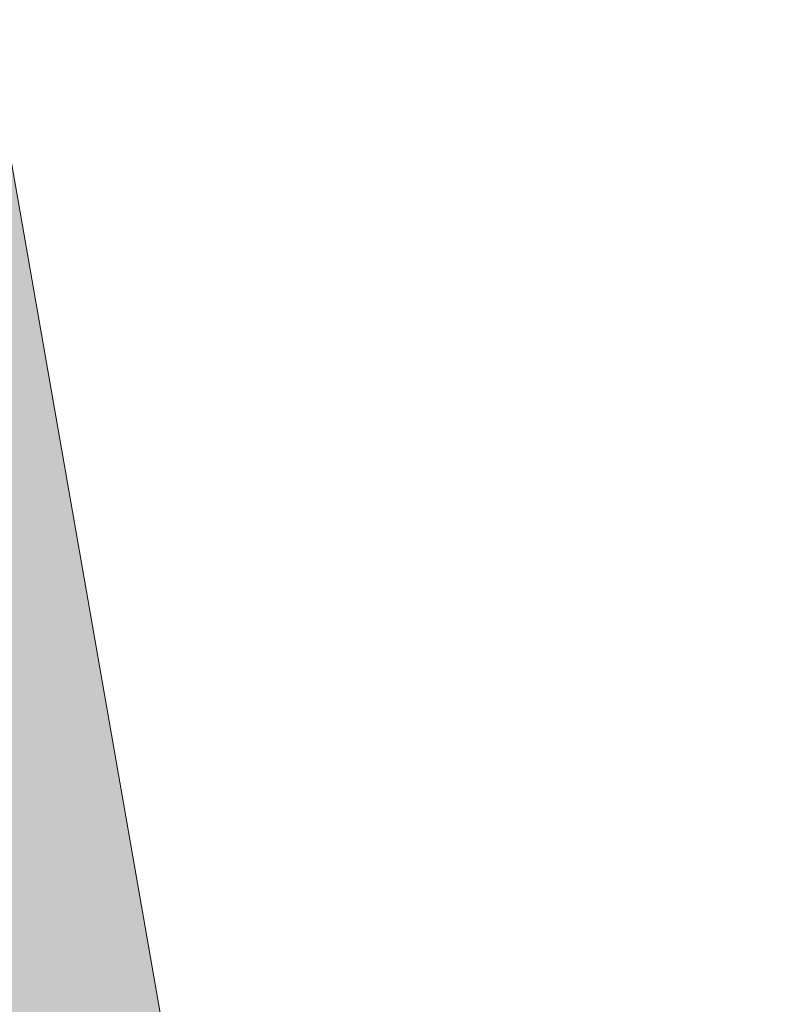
# Model space of a CAD drawing. Header units: metres. Extents: x -5203299 to 2078834, y 245743 to 5816291.
# Tile 168 of 256: x 366428.27 to 366429.75, y 5814093.24 to 5814095.17. Entities that reach past the tile are written whole.
import ezdxf

# ---------------------------------------------------------------- set-up
doc = ezdxf.new("R2010")
doc.units = ezdxf.units.M
doc.header["$LTSCALE"] = 0.5
doc.layers.add('01_CS-530-Belag-Drainasphalt', color=7, linetype='Continuous', lineweight=5)
doc.layers.add('01_CS-570-Pflanzung_Strauch', color=7, linetype='Continuous', lineweight=9, true_color=0xa3b35b)
doc.layers.add('30 -34 Innenwände- 4 Türen_Fenster', color=7, linetype='Continuous', lineweight=15, true_color=0x9955ff)

# ---------------------------------------------------------------- blocks, each defined once
blk = doc.blocks.new('_25-01-10_187 KRA_CS_LP4_Außenanlagenplan (3D)')
at = {"layer": '01_CS-530-Belag-Drainasphalt', "linetype": 'Continuous', "lineweight": 0}
h = blk.add_hatch(color=7, dxfattribs=at)
h.paths.add_polyline_path([(366380.5245484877, 5814205.779058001), (366380.5245458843, 5814194.07157948), (366375.824735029, 5814194.071580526), (366375.8247362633, 5814199.623918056), (366373.8245471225, 5814199.623918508), (366373.8245398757, 5814167.070873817), (366399.2252964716, 5814167.070868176), (366399.2252961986, 5814165.870868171), (366370.5747916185, 5814165.870874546), (366370.5747941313, 5814177.171675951), (366370.3748127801, 5814177.171676), (366370.374812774, 5814177.186418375), (366370.3746512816, 5814177.171675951), (366367.9747483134, 5814177.171681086), (366367.9747202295, 5814165.870875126), (366367.9746988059, 5814157.347647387), (366371.8246963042, 5814157.347646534), (366372.7024521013, 5814158.561371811), (366367.9747903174, 5814160.00662699), (366367.9747903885, 5814160.320331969), (366372.8882454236, 5814158.81827947), (366375.5044042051, 5814162.435798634), (366375.7284452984, 5814162.709942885), (366375.9832231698, 5814162.955783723), (366376.2651893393, 5814163.169897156), (366376.570416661, 5814163.349301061), (366376.8946540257, 5814163.491496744), (366377.2333855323, 5814163.594503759), (366377.5818934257, 5814163.656887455), (366377.9353237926, 5814163.677778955), (366394.9040393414, 5814163.677775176), (366394.9882708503, 5814163.676592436), (366395.0724359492, 5814163.673045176), (366395.1564682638, 5814163.667136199), (366395.2403015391, 5814163.658870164), (366395.3238696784, 5814163.648253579), (366395.4071067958, 5814163.635294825), (366395.4899472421, 5814163.620004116), (366395.5723257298, 5814163.602393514), (366410.6087460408, 5814160.166510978), (366410.8065105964, 5814160.110486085), (366410.9974805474, 5814160.034459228), (366411.1796387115, 5814159.939233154), (366411.3510610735, 5814159.825813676), (366411.5099369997, 5814159.695398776), (366411.6545883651, 5814159.549365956), (366411.7834873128, 5814159.389257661), (366411.8952723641, 5814159.216765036), (366412.8012081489, 5814157.647637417), (366419.1957478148, 5814157.647635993), (366419.1934128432, 5814157.347635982), (366419.1933970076, 5814086.213699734), (366419.2007788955, 5814086.042022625), (366419.2228700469, 5814085.87161281), (366419.2595073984, 5814085.703728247), (366419.3104204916, 5814085.53960823), (366419.3752334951, 5814085.380464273), (366419.4534679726, 5814085.227471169), (366419.544546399, 5814085.08175829), (366419.6477961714, 5814084.944401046), (366419.7283441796, 5814084.859834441), (366419.8126085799, 5814084.778970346), (366419.9004193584, 5814084.701971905), (366419.9915993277, 5814084.628994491), (366420.0859645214, 5814084.560185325), (366420.1833245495, 5814084.495683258), (366420.283482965, 5814084.43561844), (366420.3862376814, 5814084.380112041), (366424.4003221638, 5814082.326862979), (366424.5764741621, 5814082.225140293), (366424.7413825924, 5814082.106051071), (366424.893341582, 5814081.970827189), (366425.0307792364, 5814081.820867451), (366425.1522738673, 5814081.65772308), (366425.256568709, 5814081.483081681), (366425.3425848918, 5814081.298749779), (366425.409432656, 5814081.106634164), (366426.8580275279, 5814076.143406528), (366427.4339967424, 5814076.31151206), (366428.2745244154, 5814073.431666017), (366428.3363271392, 5814073.252095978), (366428.4148828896, 5814073.079197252), (366428.5094834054, 5814072.914528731), (366428.6192757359, 5814072.759575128), (366428.743269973, 5814072.615733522), (366428.8803481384, 5814072.484300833), (366429.029274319, 5814072.366462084), (366429.1887057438, 5814072.263279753), (366433.5105508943, 5814069.748989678), (366433.2088360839, 5814069.230368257), (366439.0906874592, 5814065.808524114), (366439.2140185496, 5814065.72779724), (366439.3281783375, 5814065.634550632), (366439.4319012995, 5814065.529817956), (366439.5240376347, 5814065.41476022), (366439.6035659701, 5814065.29065289), (366439.6696047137, 5814065.158871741), (366439.7214217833, 5814065.020877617), (366439.7584427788, 5814064.878200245), (366440.2684288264, 5814062.377861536), (366440.3028959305, 5814062.2516823), (366440.3535373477, 5814062.131081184), (366440.4194866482, 5814062.018121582), (366440.4996154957, 5814061.914736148), (366440.5925529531, 5814061.82269371), (366440.6967089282, 5814061.743569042), (366440.810301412, 5814061.678715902), (366440.9313869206, 5814061.629243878), (366455.6199126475, 5814056.722050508), (366457.3425736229, 5814056.192103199), (366459.0849528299, 5814055.731104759), (366460.8442922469, 5814055.339786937), (366462.6178064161, 5814055.018769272), (366464.4026874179, 5814054.768560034), (366466.19610934, 5814054.589555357), (366467.9952327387, 5814054.482038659), (366469.797209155, 5814054.446180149), (366589.2494747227, 5814054.446115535), (366589.2494755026, 5814057.91611552), (366469.797210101, 5814057.916202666), (366467.1023797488, 5814058.003107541), (366464.4187476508, 5814058.263457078), (366461.7574654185, 5814058.696169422), (366459.1295917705, 5814059.299446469), (366456.5460466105, 5814060.070781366), (366454.0175656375, 5814061.006968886), (366451.5546557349, 5814062.104118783), (366449.1675503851, 5814063.357670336), (366445.0394189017, 5814066.03048183), (366441.2534884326, 5814069.169290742), (366437.8620825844, 5814072.730717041), (366434.9120724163, 5814076.665539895), (366432.4442286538, 5814080.919377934), (366430.4926582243, 5814085.433440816), (366429.0843328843, 5814090.145341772), (366428.238716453, 5814094.989959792), (366427.5056744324, 5814094.989959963), (366427.3306038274, 5814095.005404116), (366427.1609408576, 5814095.051259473), (366427.0019260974, 5814095.126109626), (366426.8584712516, 5814095.227642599), (366426.7350073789, 5814095.352722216), (366426.6353480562, 5814095.497484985), (366426.562571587, 5814095.65745943), (366426.5189259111, 5814095.827704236), (366423.9095304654, 5814111.696591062), (366423.888608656, 5814111.871801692), (366423.8832113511, 5814112.048174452), (366423.8933808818, 5814112.224336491), (366423.9190380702, 5814112.398916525), (366423.9599832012, 5814112.570555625), (366424.0158975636, 5814112.737917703), (366424.0863458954, 5814112.899700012), (366424.170779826, 5814113.0546432), (366425.703652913, 5814115.594126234), (366425.7800666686, 5814115.732854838), (366425.8452634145, 5814115.877194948), (366425.8988342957, 5814116.026241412), (366425.9404433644, 5814116.179059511), (366425.9698296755, 5814116.3346909), (366425.9868089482, 5814116.492159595), (366425.9912746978, 5814116.650478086), (366425.9831989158, 5814116.808653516), (366423.7382852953, 5814141.51438392), (366423.7321150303, 5814141.785583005), (366423.7627008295, 5814142.05512247), (366423.8294800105, 5814142.318043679), (366423.9312240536, 5814142.569509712), (366424.0660611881, 5814142.804894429), (366424.2315108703, 5814143.019867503), (366424.4245293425, 5814143.210474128), (366424.6415656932, 5814143.373207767), (366442.666624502, 5814155.067145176), (366445.6216662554, 5814157.003694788), (366445.7900252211, 5814157.099972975), (366445.9687962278, 5814157.175173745), (366446.1553525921, 5814157.228192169), (366446.3469532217, 5814157.258249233), (366446.5407829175, 5814157.264903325), (366446.7339937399, 5814157.248056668), (366446.9237468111, 5814157.207956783), (366447.1072541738, 5814157.145193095), (366476.3015162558, 5814144.394029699), (366476.4051923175, 5814144.352986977), (366476.511475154, 5814144.319264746), (366476.6198485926, 5814144.293026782), (366476.7297862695, 5814144.274400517), (366476.8407542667, 5814144.263476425), (366476.9522136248, 5814144.260307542), (366477.0636230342, 5814144.26490927), (366477.1744413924, 5814144.277259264), (366488.0002797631, 5814145.867364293), (366488.3862809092, 5814145.950318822), (366488.7580457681, 5814146.083244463), (366489.1091354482, 5814146.263838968), (366489.4334691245, 5814146.48897448), (366489.7254294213, 5814146.754751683), (366489.9799596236, 5814147.056567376), (366490.1926513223, 5814147.389194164), (366490.3598207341, 5814147.746870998), (366490.8086477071, 5814148.899400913), (366490.8234614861, 5814148.931748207), (366490.8378906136, 5814148.964268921), (366490.8519330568, 5814148.99695845), (366490.8655868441, 5814149.029812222), (366490.8788500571, 5814149.062825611), (366490.89172082, 5814149.095993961), (366490.9041973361, 5814149.129312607), (366490.9162778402, 5814149.162776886), (366490.9673707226, 5814149.306981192), (366492.1624896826, 5814152.37589293), (366492.2351482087, 5814152.587938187), (366492.3332820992, 5814152.789462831), (366492.4554077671, 5814152.977419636), (366492.5996786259, 5814153.148966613), (366492.7639132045, 5814153.301509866), (366492.9456282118, 5814153.432742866), (366493.1420760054, 5814153.5406813), (366493.3502862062, 5814153.623693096), (366501.4194279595, 5814156.278543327), (366501.6210826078, 5814156.322470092), (366501.8274599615, 5814156.324065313), (366502.0297695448, 5814156.283261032), (366502.2193941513, 5814156.201795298), (366502.3882568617, 5814156.083138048), (366502.5291651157, 5814155.932343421), (366502.6361170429, 5814155.755834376), (366502.7045575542, 5814155.561129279), (366506.1071574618, 5814143.784365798), (366506.1514808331, 5814143.59785879), (366506.1777443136, 5814143.407965), (366506.1857066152, 5814143.216429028), (366506.1752945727, 5814143.025010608), (366506.1466038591, 5814142.835468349), (366506.0998980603, 5814142.649543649), (366506.0356062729, 5814142.468944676), (366505.9543191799, 5814142.295330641), (366505.5745484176, 5814141.576134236), (366509.6573640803, 5814141.576133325), (366507.504982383, 5814149.025757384), (366507.4795223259, 5814149.137562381), (366507.4670289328, 5814149.251546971), (366507.46766647, 5814149.366212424), (366507.4814265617, 5814149.48005104), (366507.5081282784, 5814149.591566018), (366507.5474205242, 5814149.699291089), (366507.5987866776, 5814149.80180983), (366507.661551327, 5814149.89777425), (366507.6615656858, 5814149.89779368), (366507.6615800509, 5814149.897813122), (366507.6615944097, 5814149.897832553), (366507.6616087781, 5814149.897851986), (366507.6616231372, 5814149.897871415), (366507.661637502, 5814149.897890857), (366507.6616518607, 5814149.897910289), (366507.6616662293, 5814149.897929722), (366510.0964387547, 5814153.191568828), (366510.3175798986, 5814153.443465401), (366510.5776839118, 5814153.654891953), (366510.8694447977, 5814153.819909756), (366511.1846673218, 5814153.933883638), (366511.5144972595, 5814153.993612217), (366511.8496700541, 5814153.997417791), (366512.1807711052, 5814153.945193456), (366512.4985003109, 5814153.83840646), (366520.0537782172, 5814150.571419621), (366520.2143980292, 5814150.510019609), (366520.379698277, 5814150.462643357), (366520.5484571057, 5814150.42964121), (366520.7194270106, 5814150.411257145), (366520.8913441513, 5814150.407627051), (366521.0629377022, 5814150.418777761), (366521.2329391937, 5814150.444626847), (366521.4000919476, 5814150.484983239), (366525.3457663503, 5814151.619163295), (366525.5688086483, 5814151.669672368), (366525.7961588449, 5814151.694389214), (366526.0248443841, 5814151.692990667), (366526.2518752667, 5814151.665494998), (366526.4742831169, 5814151.61226172), (366526.6891600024, 5814151.533986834), (366526.8936964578, 5814151.431693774), (366527.0852182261, 5814151.306719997), (366528.5194250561, 5814150.249207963), (366528.609324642, 5814150.177802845), (366528.6938725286, 5814150.100135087), (366528.7726333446, 5814150.016604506), (366528.8452015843, 5814149.927641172), (366528.911203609, 5814149.83370313), (366528.970299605, 5814149.735274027), (366529.0221852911, 5814149.632860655), (366529.0665935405, 5814149.526990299), (366530.3082701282, 5814146.240986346), (366530.3938547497, 5814146.067451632), (366530.5112572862, 5814145.913647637), (366530.6560822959, 5814145.785332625), (366530.8229076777, 5814145.687310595), (366531.0054876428, 5814145.623251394), (366531.1969865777, 5814145.595553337), (366531.3902349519, 5814145.605253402), (366531.5779977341, 5814145.651988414), (366546.4384005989, 5814150.922791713), (366546.7379919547, 5814151.003516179), (366547.046463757, 5814151.036931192), (366547.3563917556, 5814151.022232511), (366547.6603166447, 5814150.959773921), (366547.9509236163, 5814150.851058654), (366548.2212183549, 5814150.698703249), (366548.4646954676, 5814150.506374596), (366548.6754951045, 5814150.278701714), (366551.9264445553, 5814146.169274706), (366552.4059608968, 5814145.661422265), (366552.9665069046, 5814145.244723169), (366553.590991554, 5814144.931883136), (366554.2603738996, 5814144.732440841), (366554.9542440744, 5814144.65247743), (366555.6514455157, 5814144.694431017), (366556.3307201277, 5814144.857022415), (366556.9713563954, 5814145.135294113), (366560.576204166, 5814147.355375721), (366560.7660465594, 5814147.458582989), (366560.96591532, 5814147.540706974), (366561.1734773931, 5814147.600789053), (366561.3863099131, 5814147.638127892), (366561.6019285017, 5814147.65228764), (366561.8178162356, 5814147.643102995), (366562.0314530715, 5814147.610681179), (366562.2403452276, 5814147.555400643), (366567.0141937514, 5814146.011700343), (366567.3011173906, 5814145.893625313), (366567.5663260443, 5814145.73259344), (366567.8034369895, 5814145.532480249), (366568.0067437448, 5814145.298101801), (366568.1713533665, 5814145.035098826), (366568.2933042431, 5814144.74980096), (366568.3696614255, 5814144.449074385), (366568.3985876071, 5814144.140156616), (366568.4784672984, 5814139.058790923), (366569.0228498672, 5814138.856640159), (366569.5643734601, 5814138.646951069), (366570.102933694, 5814138.429764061), (366570.6384267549, 5814138.205121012), (366571.170749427, 5814137.973065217), (366571.6997990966, 5814137.733641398), (366572.2254737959, 5814137.486895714), (366572.7476721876, 5814137.232875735), (366573.3588658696, 5814137.765397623), (366573.5055209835, 5814137.878919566), (366573.6643272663, 5814137.974708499), (366573.8331511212, 5814138.051477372), (366574.0097243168, 5814138.10819475), (366574.1916744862, 5814138.144098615), (366574.3765570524, 5814138.158706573), (366574.5618880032, 5814138.151822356), (366574.7451773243, 5814138.12353847), (366580.8802154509, 5814136.808886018), (366581.023982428, 5814136.788853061), (366581.1691350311, 5814136.789844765), (366581.3126148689, 5814136.811840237), (366581.4513987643, 5814136.854375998), (366581.5825625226, 5814136.916555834), (366581.7033424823, 5814136.997069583), (366581.8111937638, 5814137.094220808), (366581.903843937, 5814137.205962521), (366583.6210219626, 5814139.613214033), (366583.7133379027, 5814139.771552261), (366583.7752045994, 5814139.944079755), (366583.804543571, 5814140.125000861), (366583.8003692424, 5814140.308237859), (366583.7628218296, 5814140.487635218), (366583.6931626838, 5814140.657166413), (366583.593731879, 5814140.811136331), (366583.4678696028, 5814140.944372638), (366581.9177500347, 5814142.309647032), (366581.8441170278, 5814142.390418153), (366581.789793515, 5814142.485258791), (366581.7573752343, 5814142.589637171), (366581.7484112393, 5814142.698565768), (366581.7633298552, 5814142.806839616), (366581.8014182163, 5814142.909285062), (366581.8608563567, 5814143.001006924), (366581.9388041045, 5814143.077622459), (366582.5857268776, 5814143.587274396), (366582.6355590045, 5814143.621849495), (366582.689210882, 5814143.650136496), (366582.745893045, 5814143.67171916), (366582.8047714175, 5814143.686279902), (366582.8649796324, 5814143.693604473), (366582.9256317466, 5814143.693585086), (366582.9858352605, 5814143.686222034), (366583.0447043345, 5814143.671623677), (366587.7456335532, 5814142.198033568), (366587.7456979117, 5814142.198207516), (366588.7010728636, 5814141.898534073), (366587.7254918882, 5814139.261678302), (366590.2077272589, 5814138.391382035), (366591.6375105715, 5814138.391356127), (366591.6374935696, 5814137.391356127), (366590.0374935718, 5814137.391381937), (366590.0376046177, 5814128.791886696), (366595.7373887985, 5814128.790873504), (366595.7357211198, 5814137.391288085), (366593.9374935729, 5814137.391317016), (366593.9375105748, 5814138.391317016), (366595.9220056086, 5814138.391283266), (366598.7430643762, 5814138.39127063), (366598.7633119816, 5814138.491466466), (366598.7228200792, 5814153.203118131), (366597.2036008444, 5814153.203118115), (366597.2036025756, 5814161.006650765), (366597.9174512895, 5814161.006654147), (366598.7152357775, 5814161.006650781), (366598.7183008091, 5814165.621831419), (366598.7181835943, 5814165.87082379), (366597.1924523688, 5814165.870824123), (366597.1824947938, 5814190.385824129), (366598.7065425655, 5814190.385823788), (366598.7032840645, 5814197.51976377), (366598.6992614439, 5814205.777413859), (366568.2295025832, 5814205.777551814), (366568.2295010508, 5814198.900830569), (366583.8825157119, 5814198.900827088), (366583.8825154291, 5814197.60082709), (366593.1765154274, 5814197.60082502), (366593.1765140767, 5814191.535825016), (366594.2765140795, 5814191.535824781), (366594.2765138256, 5814190.385824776), (366593.1765138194, 5814190.385825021), (366593.1765082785, 5814165.466825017), (366581.3945082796, 5814165.466827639), (366581.3945080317, 5814164.370827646), (366578.6225080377, 5814164.370828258), (366578.6225082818, 5814165.46682826), (366573.1425082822, 5814165.466829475), (366573.1425080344, 5814164.370829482), (366570.3725080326, 5814164.370830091), (366570.3725082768, 5814165.466830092), (366567.0425082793, 5814165.466830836), (366567.0425094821, 5814170.903830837), (366564.8925094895, 5814170.903831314), (366564.8925091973, 5814169.603831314), (366559.6325091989, 5814169.603832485), (366559.6325094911, 5814170.903832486), (366548.3925094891, 5814170.903834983), (366548.3925091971, 5814169.605834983), (366545.6225092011, 5814169.605835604), (366545.6225094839, 5814170.905835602), (366543.4833521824, 5814170.905836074), (366543.483352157, 5814170.795589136), (366543.5833521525, 5814170.795589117), (366543.5833507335, 5814164.384896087), (366543.5790962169, 5814164.236219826), (366543.5663470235, 5814164.088030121), (366543.5451447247, 5814163.940811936), (366543.51555871, 5814163.795047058), (366543.4776858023, 5814163.651212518), (366543.4316499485, 5814163.509779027), (366543.3776018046, 5814163.371209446), (366543.3157182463, 5814163.235957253), (366543.3159602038, 5814163.235957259), (366541.2950345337, 5814159.263347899), (366541.2036087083, 5814159.084657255), (366541.0878863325, 5814158.920653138), (366540.9501823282, 5814158.774616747), (366540.7932516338, 5814158.64946973), (366540.6202338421, 5814158.547715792), (366540.4345903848, 5814158.471390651), (366540.2400352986, 5814158.422021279), (366540.0404608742, 5814158.400595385), (366533.8841306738, 5814158.400596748), (366533.7710508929, 5814158.394182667), (366533.6594217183, 5814158.375022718), (366533.550675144, 5814158.343362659), (366533.4462061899, 5814158.299608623), (366533.347355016, 5814158.244321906), (366533.2553896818, 5814158.178211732), (366533.1714899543, 5814158.102126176), (366533.0967321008, 5814158.01704127), (366531.4450395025, 5814155.907297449), (366531.3142070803, 5814155.769473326), (366531.1596643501, 5814155.658887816), (366530.9869922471, 5814155.57953446), (366530.8024264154, 5814155.534278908), (366530.6126320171, 5814155.524755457), (366530.4244630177, 5814155.551308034), (366530.2447146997, 5814155.612977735), (366530.0798781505, 5814155.707537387), (366518.671470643, 5814163.783154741), (366518.6552399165, 5814163.793091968), (366518.6392012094, 5814163.803336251), (366518.6233603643, 5814163.813883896), (366518.6077231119, 5814163.824731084), (366518.5922951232, 5814163.835873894), (366518.5770819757, 5814163.847308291), (366518.5620891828, 5814163.859030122), (366518.5473221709, 5814163.871035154), (366518.227628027, 5814164.097335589), (366518.2113972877, 5814164.107272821), (366518.1953585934, 5814164.117517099), (366518.1795177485, 5814164.128064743), (366518.1638804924, 5814164.13891194), (366518.1484524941, 5814164.150054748), (366518.133239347, 5814164.161489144), (366518.118246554, 5814164.173210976), (366518.1034795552, 5814164.185216), (366518.0276280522, 5814164.238908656), (366517.9257434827, 5814164.308865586), (366517.8332662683, 5814164.390855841), (366517.7516091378, 5814164.483627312), (366517.6820193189, 5814164.585762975), (366517.625559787, 5814164.695702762), (366517.5830929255, 5814164.8117674), (366517.5552673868, 5814164.932184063), (366517.542508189, 5814165.055113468), (366517.5425094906, 5814170.905841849), (366515.3925094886, 5814170.905842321), (366515.3925091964, 5814169.60584232), (366512.6225092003, 5814169.605842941), (366512.6225094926, 5814170.90384294), (366493.9794948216, 5814170.903847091), (366493.9794936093, 5814165.466847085), (366493.9816428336, 5814164.805743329), (366493.9772899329, 5814164.667200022), (366493.9633513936, 5814164.52929096), (366493.9398941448, 5814164.392678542), (366493.9070308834, 5814164.258018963), (366493.8649194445, 5814164.125959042), (366493.813762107, 5814163.997133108), (366493.7538046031, 5814163.872159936), (366493.6853349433, 5814163.751639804), (366491.2324349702, 5814159.76256586), (366491.1356452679, 5814159.622459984), (366491.0245134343, 5814159.493434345), (366490.9002982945, 5814159.376950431), (366490.7644068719, 5814159.274327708), (366490.6183784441, 5814159.186728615), (366490.4638671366, 5814159.11514541), (366490.3026231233, 5814159.060388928), (366490.1364728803, 5814159.023079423), (366477.5991398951, 5814156.901296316), (366477.5117592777, 5814156.884500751), (366477.4252121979, 5814156.863835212), (366477.339669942, 5814156.839340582), (366477.255301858, 5814156.811065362), (366477.1722749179, 5814156.779065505), (366477.0907534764, 5814156.743404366), (366477.0108988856, 5814156.704152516), (366476.9328692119, 5814156.661387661), (366472.1441940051, 5814153.896646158), (366471.8473125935, 5814153.756365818), (366471.5314791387, 5814153.666552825), (366471.2052066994, 5814153.62962803), (366470.8772897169, 5814153.646586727), (366470.5565669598, 5814153.716971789), (366470.2516832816, 5814153.838886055), (366469.9708566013, 5814154.009043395), (366469.7216564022, 5814154.222857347), (366460.1272774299, 5814163.540894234), (366459.9910039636, 5814163.687171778), (366459.8700145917, 5814163.846323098), (366459.7655184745, 5814164.016758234), (366459.6785597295, 5814164.196774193), (366459.6100072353, 5814164.384572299), (366459.5605459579, 5814164.578276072), (366459.5306701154, 5814164.77595006), (366459.5206782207, 5814164.975619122), (366459.5206783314, 5814165.466854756), (366416.5925082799, 5814165.466864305), (366416.5925098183, 5814172.385854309), (366415.6175098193, 5814172.385854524), (366415.6175098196, 5814172.390864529), (366415.4925098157, 5814172.390864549), (366415.4925102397, 5814174.265864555), (366416.5925102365, 5814174.265864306), (366416.5925154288, 5814197.600864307), (366419.9061273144, 5814197.600863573), (366419.9079382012, 5814198.900863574), (366424.39251572, 5814198.900862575), (366424.3925172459, 5814205.779652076), (366408.2253076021, 5814205.779905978), (366408.2253073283, 5814204.571904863), (366403.7253048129, 5814204.571905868), (366403.7253024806, 5814194.071574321), (366403.6253024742, 5814194.071573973), (366400.3253021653, 5814194.071575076), (366400.2253021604, 5814194.071575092), (366400.2253024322, 5814195.271564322), (366401.9253027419, 5814195.271563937), (366401.9253048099, 5814204.571613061), (366400.3253048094, 5814204.571613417), (366400.3253048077, 5814204.571906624), (366400.2253048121, 5814204.571906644), (366400.2253050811, 5814205.778626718), (366398.1253050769, 5814205.778627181), (366398.1253048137, 5814204.571907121), (366398.0253048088, 5814204.571907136), (366398.0253048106, 5814204.571613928), (366396.4253048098, 5814204.571614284), (366396.4253027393, 5814195.271575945), (366398.125302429, 5814195.271575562), (366398.1253021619, 5814194.071575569), (366398.0253021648, 5814194.071575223), (366395.3253021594, 5814194.071576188), (366395.2253021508, 5814194.071576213), (366395.2253048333, 5814204.651908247), (366395.225303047, 5814205.778602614), (366393.2253030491, 5814205.778607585), (366393.2253050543, 5814205.671654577), (366393.2253024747, 5814194.071576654), (366388.5245458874, 5814194.071577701), (366388.524548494, 5814205.778619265), (366386.5245464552, 5814205.778624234), (366386.5245458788, 5814194.071578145), (366382.5245458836, 5814194.071579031), (366382.5245484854, 5814205.779053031)])
h.paths.add_polyline_path([(366428.8487219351, 5814077.566576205), (366429.0005176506, 5814077.616474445), (366429.1603033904, 5814077.615938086), (366429.3117606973, 5814077.565021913), (366429.4394216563, 5814077.468925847), (366434.1106927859, 5814072.603737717), (366434.212670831, 5814072.478738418), (366434.2932226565, 5814072.338968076), (366434.3502519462, 5814072.188064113), (366434.3822745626, 5814072.029953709), (366434.3884571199, 5814071.868751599), (366434.3686387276, 5814071.708652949), (366434.3233351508, 5814071.553824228), (366434.2537256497, 5814071.4082946), (366434.0664000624, 5814071.086298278), (366434.0090443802, 5814071.006814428), (366433.9372842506, 5814070.940047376), (366433.8538773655, 5814070.888562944), (366433.7620290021, 5814070.854339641), (366433.6652688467, 5814070.838692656), (366433.567315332, 5814070.842223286), (366433.4719327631, 5814070.864795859), (366433.3827865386, 5814070.905542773), (366429.7068781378, 5814073.044050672), (366429.617762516, 5814073.10246237), (366429.5353678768, 5814073.17002453), (366429.4606296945, 5814073.245970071), (366429.3943965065, 5814073.329436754), (366429.3374202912, 5814073.419476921), (366429.2903479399, 5814073.515068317), (366429.2537138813, 5814073.615125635), (366429.2279340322, 5814073.718512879), (366428.5878525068, 5814077.027679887), (366428.5829653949, 5814077.187391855), (366428.6287112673, 5814077.340490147), (366428.7204187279, 5814077.471339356)])
h.paths.add_polyline_path([(366573.2677660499, 5814145.282171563), (366573.4766112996, 5814145.32530858), (366574.940802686, 5814145.467569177), (366575.1531378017, 5814145.476853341), (366575.3652591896, 5814145.463552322), (366575.574771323, 5814145.427816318), (366575.7793081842, 5814145.370048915), (366575.9765598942, 5814145.290902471), (366576.1642988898, 5814145.191270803), (366576.3404050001, 5814145.072279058), (366576.502889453, 5814144.935271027), (366578.6942773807, 5814142.878598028), (366578.7925817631, 5814142.764006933), (366578.8640282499, 5814142.631002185), (366578.9052930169, 5814142.485771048), (366578.914456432, 5814142.335069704), (366578.8910921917, 5814142.185908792), (366578.8362872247, 5814142.045227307), (366578.7525910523, 5814141.91956978), (366578.6438972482, 5814141.814781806), (366577.5295355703, 5814140.951612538), (366577.3288949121, 5814140.814844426), (366577.1131585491, 5814140.703399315), (366576.8855065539, 5814140.61891998), (366576.6492946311, 5814140.562651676), (366576.4080046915, 5814140.535423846), (366576.1651934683, 5814140.537637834), (366575.9244401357, 5814140.569260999), (366575.6892935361, 5814140.629827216), (366574.0965929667, 5814141.1449896), (366573.9065412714, 5814141.2201828), (366573.72762567, 5814141.318989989), (366573.5627658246, 5814141.439799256), (366573.4146518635, 5814141.580639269), (366573.2857006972, 5814141.739211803), (366573.1780165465, 5814141.912929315), (366573.0933565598, 5814142.098957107), (366573.0331022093, 5814142.294259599), (366572.6008803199, 5814144.096823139), (366572.5735509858, 5814144.308318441), (366572.5916878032, 5814144.520799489), (366572.6544662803, 5814144.724603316), (366572.7590314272, 5814144.910461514), (366572.9006279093, 5814145.069921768), (366573.0728163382, 5814145.19573229)])
h.paths.add_polyline_path([(366592.0947029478, 5814160.9329828), (366592.0949750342, 5814160.932982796), (366592.1391865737, 5814160.949716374), (366592.1842105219, 5814160.964299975), (366592.2300468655, 5814160.976733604), (366592.2766956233, 5814160.987017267), (366592.3241567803, 5814160.99515095), (366592.3724303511, 5814161.001134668), (366592.4215163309, 5814161.004968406), (366592.471414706, 5814161.006652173), (366592.8363499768, 5814161.00665209), (366592.8363482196, 5814153.075591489), (366590.4869245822, 5814146.72543566), (366588.0726739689, 5814147.556096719), (366587.9171033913, 5814147.624925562), (366587.7754503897, 5814147.71912767), (366587.6518143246, 5814147.835976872), (366587.5497731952, 5814147.972091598), (366587.4722800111, 5814148.12353274), (366587.4215774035, 5814148.285917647), (366587.3991326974, 5814148.454546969), (366587.4055954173, 5814148.624540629), (366587.7875922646, 5814151.710466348), (366588.1921095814, 5814154.978321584), (366588.2155287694, 5814155.130432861), (366588.2479070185, 5814155.280891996), (366588.2891308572, 5814155.42917178), (366588.3390558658, 5814155.574752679), (366588.3975070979, 5814155.717124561), (366588.4642797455, 5814155.855788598), (366588.5391398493, 5814155.990258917), (366588.6218251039, 5814156.120064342), (366590.0417714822, 5814158.210008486), (366591.644264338, 5814160.568633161), (366591.6877484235, 5814160.627834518), (366591.7354609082, 5814160.683684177), (366591.7871443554, 5814160.735880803), (366591.8425199, 5814160.784142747), (366591.9012887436, 5814160.828209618), (366591.9631337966, 5814160.867843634), (366592.0277213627, 5814160.902830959)])
h.paths.add_polyline_path([(366572.1436073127, 5814155.182753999), (366572.2927535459, 5814155.235370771), (366578.6241058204, 5814156.690746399), (366578.7931946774, 5814156.722029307), (366578.9643457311, 5814156.738671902), (366579.13629377, 5814156.74055116), (366579.3077676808, 5814156.727653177), (366579.4774998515, 5814156.700073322), (366579.6442355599, 5814156.658015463), (366579.8067422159, 5814156.601790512), (366579.9638186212, 5814156.531814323), (366583.6633348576, 5814154.689197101), (366583.8229919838, 5814154.58993434), (366583.9612490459, 5814154.462543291), (366584.0732195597, 5814154.311526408), (366584.1549460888, 5814154.142221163), (366584.2035401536, 5814153.96061138), (366584.2172842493, 5814153.773115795), (366584.1956926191, 5814153.586361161), (366584.1395283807, 5814153.406948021), (366583.7891314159, 5814152.572414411), (366583.715915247, 5814152.430845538), (366583.6211374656, 5814152.30270686), (366583.5072055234, 5814152.191253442), (366583.3770135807, 5814152.099316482), (366583.2338687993, 5814152.029231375), (366583.0814074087, 5814151.982778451), (366582.9235022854, 5814151.96113774), (366582.7641645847, 5814151.964858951), (366572.7027668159, 5814153.006136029), (366572.6410911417, 5814153.016450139), (366572.581185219, 5814153.034381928), (366572.5239860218, 5814153.059650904), (366572.4703882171, 5814153.091861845), (366572.4212301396, 5814153.130510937), (366572.3772806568, 5814153.174993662), (366572.3392272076, 5814153.224614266), (366572.307664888, 5814153.278596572), (366571.8243690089, 5814154.238326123), (366571.7696488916, 5814154.38671352), (366571.7496368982, 5814154.543597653), (366571.7653545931, 5814154.700970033), (366571.8159996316, 5814154.85079724), (366571.8989867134, 5814154.98543101), (366572.0100796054, 5814155.097998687)])
h.paths.add_polyline_path([(366553.9978214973, 5814151.456905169), (366554.5656855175, 5814151.60986072), (366555.1524783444, 5814151.649092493), (366555.7356498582, 5814151.573092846), (366556.2927890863, 5814151.384782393), (366556.8024854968, 5814151.091397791), (366557.2451517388, 5814150.704213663), (366557.6037764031, 5814150.238109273), (366557.8645777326, 5814149.710996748), (366558.0175332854, 5814149.143132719), (366558.0567650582, 5814148.556339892), (366557.9807654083, 5814147.973168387), (366557.7924549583, 5814147.41602915), (366557.4990703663, 5814146.906332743), (366557.1118862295, 5814146.463666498), (366556.6457818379, 5814146.105041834), (366556.1186693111, 5814145.844240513), (366555.5508052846, 5814145.691284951), (366554.9640124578, 5814145.652053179), (366554.3808409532, 5814145.728052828), (366553.8237017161, 5814145.916363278), (366553.3140053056, 5814146.209747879), (366552.8713390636, 5814146.596932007), (366552.5127144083, 5814147.063036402), (366552.2519130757, 5814147.590148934), (366552.0989575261, 5814148.158012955), (366552.0597257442, 5814148.744805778), (366552.1357253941, 5814149.327977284), (366552.3240358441, 5814149.88511652), (366552.6174204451, 5814150.394812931), (366553.0046045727, 5814150.837479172), (366553.4707089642, 5814151.196103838)])
h.paths.add_polyline_path([(366559.0650085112, 5814166.495832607), (366559.7000085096, 5814166.495832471), (366559.7000083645, 5814165.860832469), (366559.0650083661, 5814165.860832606)])
h.paths.add_polyline_path([(366548.1418906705, 5814166.432621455), (366548.3139112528, 5814166.479847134), (366548.491585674, 5814166.495757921), (366550.8150085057, 5814166.495757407), (366550.8150085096, 5814166.49902671), (366551.450008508, 5814166.499026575), (366551.4500085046, 5814166.495834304), (366554.667518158, 5814166.49583359), (366554.667517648, 5814165.895833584), (366554.6675078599, 5814163.404070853), (366554.6675169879, 5814161.222383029), (366554.6675049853, 5814161.216184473), (366554.6674689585, 5814161.209986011), (366554.6674089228, 5814161.203787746), (366554.6673248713, 5814161.197589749), (366554.66721682, 5814161.191392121), (366554.6670847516, 5814161.185194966), (366554.6669286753, 5814161.17899837), (366554.6667485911, 5814161.172802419), (366554.6667485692, 5814161.058562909), (366554.6436982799, 5814160.787955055), (366554.5752124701, 5814160.525144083), (366554.4632640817, 5814160.277702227), (366554.3110786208, 5814160.05275891), (366554.1230409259, 5814159.8567953), (366553.9045688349, 5814159.695457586), (366553.6619570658, 5814159.573394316), (366553.4021958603, 5814159.494122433), (366547.836965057, 5814158.300826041), (366547.6055417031, 5814158.278838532), (366547.3752947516, 5814158.310878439), (366547.1586667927, 5814158.395214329), (366546.9673644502, 5814158.527288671), (366546.8117257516, 5814158.699964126), (366546.7001614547, 5814158.903909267), (366546.6387005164, 5814159.128102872), (366546.6306640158, 5814159.360429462), (366546.6287656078, 5814159.388330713), (366546.6276481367, 5814159.416274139), (366546.6273124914, 5814159.444237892), (366546.6277589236, 5814159.472200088), (366546.6289870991, 5814159.50013887), (366546.6309960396, 5814159.52803238), (366546.6337841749, 5814159.555858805), (366546.6373493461, 5814159.583596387), (366547.5016242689, 5814165.637097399), (366547.542487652, 5814165.81073936), (366547.6135525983, 5814165.974358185), (366547.7125577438, 5814166.122747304), (366547.8363525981, 5814166.251184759), (366547.9809978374, 5814166.355583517)])
h.paths.add_polyline_path([(366497.458344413, 5814166.742741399), (366497.6043616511, 5814166.776144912), (366497.7537302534, 5814166.787363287), (366505.1675296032, 5814166.787361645), (366505.1675287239, 5814162.822869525), (366505.1657082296, 5814162.822869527), (366505.1411605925, 5814162.543676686), (366505.0682720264, 5814162.27305062), (366504.9492786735, 5814162.019295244), (366504.7878317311, 5814161.790196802), (366504.5888850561, 5814161.592784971), (366504.3585431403, 5814161.433117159), (366504.103873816, 5814161.316092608), (366503.8326913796, 5814161.245302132), (366495.064707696, 5814159.76143314), (366494.9464506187, 5814159.75719939), (366494.8311785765, 5814159.783939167), (366494.7268625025, 5814159.83980345), (366494.6407157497, 5814159.920929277), (366494.5786952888, 5814160.021706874), (366494.5450897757, 5814160.135167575), (366494.5422229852, 5814160.253465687), (366494.5702929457, 5814160.368421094), (366496.8218950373, 5814166.15024556), (366496.886551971, 5814166.285361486), (366496.9706656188, 5814166.40930391), (366497.0723487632, 5814166.519291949), (366497.189319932, 5814166.61285784), (366497.3189546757, 5814166.687902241)])
h.paths.add_polyline_path([(366509.5650085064, 5814166.495843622), (366510.2000085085, 5814166.495843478), (366510.2000083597, 5814165.860843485), (366509.5650083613, 5814165.86084362)])
h.paths.add_polyline_path([(366477.560474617, 5814155.087926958), (366477.6529255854, 5814155.117656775), (366477.7470098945, 5814155.14172302), (366477.8423809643, 5814155.160037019), (366477.9386874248, 5814155.172531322), (366478.0355744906, 5814155.179159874), (366485.8583354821, 5814155.47622501), (366486.1228847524, 5814155.450932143), (366486.3714300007, 5814155.356850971), (366486.5864174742, 5814155.200625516), (366486.7526634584, 5814154.993289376), (366486.8584266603, 5814154.749485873), (366486.8962374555, 5814154.486433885), (366486.8634253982, 5814154.222711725), (366486.762307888, 5814153.976945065), (366485.8122234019, 5814152.331351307), (366485.7386259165, 5814152.2156317), (366485.655389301, 5814152.106639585), (366485.5631249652, 5814152.005175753), (366485.462510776, 5814151.911985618), (366485.3542859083, 5814151.827753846), (366485.2392454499, 5814151.753099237), (366485.1182345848, 5814151.688570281), (366484.9921423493, 5814151.634641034), (366478.6439095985, 5814149.235845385), (366478.5212670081, 5814149.195082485), (366478.3957345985, 5814149.164350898), (366478.2681314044, 5814149.143851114), (366478.1392899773, 5814149.133716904), (366478.0100509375, 5814149.134014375), (366477.8812575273, 5814149.144741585), (366477.75375005, 5814149.165828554), (366477.6283604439, 5814149.197137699), (366473.0230419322, 5814150.546832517), (366472.759022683, 5814150.668204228), (366472.5410438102, 5814150.860356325), (366472.387510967, 5814151.107064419), (366472.3113880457, 5814151.387497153), (366472.3191026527, 5814151.677975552), (366472.4100033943, 5814151.953972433), (366472.5764148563, 5814152.192183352), (366472.804285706, 5814152.372494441), (366477.2962901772, 5814154.965953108), (366477.3818278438, 5814155.011935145), (366477.4699976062, 5814155.052643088)])
h.paths.add_polyline_path([(366416.9825172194, 5814205.66086422), (366417.6175172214, 5814205.660864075), (366417.6175170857, 5814205.025864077), (366416.9825170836, 5814205.025864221)])
h.paths.add_polyline_path([(366375.8247346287, 5814192.271580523), (366380.5241671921, 5814192.271579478), (366380.5241619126, 5814168.570872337), (366375.824729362, 5814168.570873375)])
h.paths.add_polyline_path([(366575.5650172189, 5814205.660828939), (366576.2000172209, 5814205.660828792), (366576.2000170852, 5814205.025828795), (366575.5650170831, 5814205.025828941)])
h.paths.add_polyline_path([(366592.1475172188, 5814205.660825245), (366592.7825172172, 5814205.660825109), (366592.7825170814, 5814205.025825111), (366592.1475170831, 5814205.025825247)])
h.paths.add_polyline_path([(366583.8150172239, 5814205.660827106), (366584.4500172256, 5814205.660826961), (366584.4500170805, 5814205.025826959), (366583.8150170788, 5814205.025827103)])
h.paths.add_polyline_path([(366401.0253020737, 5814192.271574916), (366403.7253020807, 5814192.271574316), (366403.7252981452, 5814174.621574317), (366408.2252984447, 5814174.621573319), (366408.2252964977, 5814165.870812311), (366401.0252962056, 5814165.870823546)])
h.paths.add_polyline_path([(366370.7510922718, 5814163.63971961), (366370.8448888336, 5814163.668172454), (366370.9424339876, 5814163.677779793), (366373.3853757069, 5814163.677779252), (366373.4560944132, 5814163.667694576), (366373.5211753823, 5814163.638244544), (366373.5754303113, 5814163.591776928), (366373.6145339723, 5814163.531996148), (366373.6353689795, 5814163.463667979), (366373.6362743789, 5814163.392239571), (366373.6171779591, 5814163.32340525), (366373.5796021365, 5814163.262652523), (366372.0040105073, 5814161.375106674), (366371.9403520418, 5814161.311484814), (366371.8663193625, 5814161.260305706), (366371.7843111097, 5814161.22322762), (366371.6969843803, 5814161.201451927), (366371.6071686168, 5814161.195684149), (366371.5177738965, 5814161.20611119), (366371.4316966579, 5814161.232395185), (366371.3517258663, 5814161.273684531), (366370.6739958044, 5814161.70496751), (366370.6233029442, 5814161.741888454), (366370.577630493, 5814161.784864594), (366370.5376970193, 5814161.833219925), (366370.5041307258, 5814161.886193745), (366370.4774596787, 5814161.942952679), (366370.4581034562, 5814162.002603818), (366370.446366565, 5814162.064208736), (366370.442433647, 5814162.126798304), (366370.4424338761, 5814163.177779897), (366370.4520413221, 5814163.275325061), (366370.480494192, 5814163.369121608), (366370.5266991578, 5814163.455565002), (366370.5888805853, 5814163.531333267), (366370.6646488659, 5814163.593514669)])
h.paths.add_polyline_path([(366423.4612604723, 5814157.155261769), (366423.7769824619, 5814157.256923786), (366424.1068818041, 5814157.291303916), (366431.3841894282, 5814157.291302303), (366431.661552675, 5814157.252067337), (366431.917151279, 5814157.13744138), (366432.1309284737, 5814156.956419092), (366432.2861092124, 5814156.723205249), (366432.3705165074, 5814156.456100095), (366432.3775269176, 5814156.176063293), (366432.3065903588, 5814155.905069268), (366432.1632732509, 5814155.664382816), (366430.2121367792, 5814153.239670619), (366430.1386937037, 5814153.154690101), (366430.0594696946, 5814153.075071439), (366429.9748551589, 5814153.001207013), (366429.8852670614, 5814152.933460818), (366429.791146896, 5814152.872166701), (366429.6929584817, 5814152.81762673), (366429.5911856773, 5814152.770109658), (366429.4863300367, 5814152.729849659), (366423.5760601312, 5814150.695572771), (366423.4657530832, 5814150.671107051), (366423.3527691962, 5814150.672033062), (366423.2428779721, 5814150.698303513), (366423.1416910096, 5814150.748576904), (366423.054375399, 5814150.820286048), (366422.9853898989, 5814150.909769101), (366422.9382572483, 5814151.01245664), (366422.9153841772, 5814151.123104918), (366422.5134461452, 5814155.546514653), (366422.517831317, 5814155.878171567), (366422.5905056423, 5814156.201797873), (366422.7283459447, 5814156.503485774), (366422.9254285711, 5814156.770270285), (366423.1732839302, 5814156.990686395)])
h.paths.add_polyline_path([(366388.5254912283, 5814192.271577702), (366393.2253020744, 5814192.27157665), (366393.2252968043, 5814168.570869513), (366388.5254859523, 5814168.570870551)])
h.paths.add_polyline_path([(366382.5247346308, 5814192.271579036), (366386.5249237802, 5814192.271578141), (366386.5249185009, 5814168.570870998), (366382.5247293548, 5814168.570871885)])
h.paths.add_polyline_path([(366395.2253020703, 5814192.271576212), (366399.2251129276, 5814192.27157532), (366399.2251076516, 5814168.570868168), (366395.2252968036, 5814168.570869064)])
at = {"layer": '01_CS-530-Belag-Drainasphalt', "lineweight": 9, "flags": 128}
blk.add_lwpolyline([(366589.2494755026, 5814057.91611552), (366469.797210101, 5814057.916202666), (366467.1023797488, 5814058.003107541), (366464.4187476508, 5814058.263457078), (366461.7574654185, 5814058.696169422), (366459.1295917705, 5814059.299446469), (366456.5460466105, 5814060.070781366), (366454.0175656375, 5814061.006968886), (366451.5546557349, 5814062.104118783), (366449.1675503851, 5814063.357670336), (366445.0394189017, 5814066.03048183), (366441.2534884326, 5814069.169290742), (366437.8620825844, 5814072.730717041), (366434.9120724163, 5814076.665539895), (366432.4442286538, 5814080.919377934), (366430.4926582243, 5814085.433440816), (366429.0843328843, 5814090.145341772), (366428.238716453, 5814094.989959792), (366427.5056744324, 5814094.989959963), (366427.3306038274, 5814095.005404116), (366427.1609408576, 5814095.051259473), (366427.0019260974, 5814095.126109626), (366426.8584712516, 5814095.227642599)], dxfattribs=at)
at = {"layer": '01_CS-570-Pflanzung_Strauch', "lineweight": 9}
blk.add_open_spline([(366342.1878464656, 5814094.749421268), (366342.1878464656, 5814094.748537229), (366342.1878464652, 5814094.747653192), (366341.1798506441, 5814094.747726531), (366340.171854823, 5814094.747799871), (366337.3343535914, 5814094.748019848), (366334.4968523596, 5814094.748239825), (366334.4968523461, 5814094.688152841), (366334.4968523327, 5814094.628065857), (366327.7219995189, 5814094.628110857), (366320.9471467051, 5814094.628155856), (366332.1265289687, 5814091.797669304), (366343.3059112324, 5814088.967182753), (366363.2136738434, 5814083.027267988), (366383.1214364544, 5814077.087353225), (366392.0748372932, 5814074.06528716), (366401.0282381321, 5814071.043221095), (366401.0765610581, 5814071.066375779), (366401.1973047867, 5814071.0582524), (366401.2420906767, 5814071.028833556), (366401.2624251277, 5814071.103163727), (366401.4355123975, 5814071.201891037), (366401.5841728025, 5814071.161222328), (366401.6829003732, 5814070.988135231), (366401.6625661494, 5814070.913804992), (366401.7303871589, 5814070.917003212), (366401.8644485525, 5814070.820185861), (366401.8827386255, 5814070.754799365), (366423.1312904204, 5814063.582717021), (366444.3798422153, 5814056.410634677), (366469.327629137, 5814048.305919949), (366494.2754160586, 5814040.201205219), (366511.7724507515, 5814034.485934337), (366529.2694854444, 5814028.770663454), (366536.0155532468, 5814026.578927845), (366542.7616210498, 5814024.387192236), (366543.9087513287, 5814024.027379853), (366547.4509671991, 5814023.175067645), (366552.3342116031, 5814022.692710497), (366557.237259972, 5814022.889842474), (366560.8231028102, 5814023.534404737), (366561.9892418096, 5814023.826796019), (366562.0974393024, 5814024.537989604), (366562.6721813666, 5814026.682052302), (366564.1146917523, 5814029.364975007), (366566.1446734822, 5814031.63611671), (366567.9641070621, 5814032.907727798), (366568.595742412, 5814033.252023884), (366577.0532424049, 5814039.360788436), (366588.0106103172, 5814047.275181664), (366588.3301371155, 5814047.652442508), (366588.4367999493, 5814047.867623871), (366589.3351723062, 5814049.707854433), (366590.233544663, 5814051.548084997), (366590.5465351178, 5814052.202749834), (366590.8595255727, 5814052.857414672), (366591.2066977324, 5814053.602103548), (366591.5538698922, 5814054.346792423), (366591.536609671, 5814054.34645366), (366591.5193494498, 5814054.346114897), (366590.7769290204, 5814054.345784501), (366590.0345085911, 5814054.345454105), (366584.5361519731, 5814049.284233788), (366574.4418104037, 5814043.047733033), (366566.9237650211, 5814041.125226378), (366561.3714401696, 5814039.705391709), (366560.1411397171, 5814038.98736164), (366556.0471913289, 5814034.719230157), (366552.0363702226, 5814030.537762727), (366550.8626850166, 5814029.683311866), (366548.7987129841, 5814029.208568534), (366546.7238049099, 5814029.632971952), (366545.5296851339, 5814030.458623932), (366542.3625845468, 5814033.603650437), (366539.2551017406, 5814036.689474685), (366538.5839172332, 5814037.222271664), (366537.5196975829, 5814037.722644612), (366536.3679581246, 5814037.960200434), (366535.5113463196, 5814037.936169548), (366530.5532560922, 5814037.242580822), (366523.5445217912, 5814036.262126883), (366515.2894166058, 5814038.847368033), (366511.0123249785, 5814042.373161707), (366509.5639070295, 5814043.126373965), (366507.9332201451, 5814043.204499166), (366505.2175708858, 5814042.760679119), (366501.6016187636, 5814043.298963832), (366500.191872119, 5814044.197809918), (366499.5330417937, 5814044.601180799), (366498.5796318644, 5814045.184908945), (366498.047789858, 5814045.430587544), (366490.4141144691, 5814047.927270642), (366482.7354110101, 5814050.438680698), (366481.9649043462, 5814050.563972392), (366481.5792162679, 5814050.56640288), (366478.1130860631, 5814050.307809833), (366474.6469558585, 5814050.049216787), (366457.5706066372, 5814055.63774328), (366440.4942574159, 5814061.226269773), (366439.1853794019, 5814061.576571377), (366437.8765013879, 5814061.92687298), (366430.976787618, 5814063.339425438), (366424.0770738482, 5814064.751977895), (366404.1837414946, 5814071.47775288), (366384.290409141, 5814078.203527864), (366367.443106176, 5814083.229169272), (366345.6372104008, 5814089.733985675), (366345.0389391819, 5814090.189691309), (366343.4000836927, 5814092.810699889), (366342.1878464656, 5814094.749421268)], degree=2, knots=[0, 0, 0, 1.238320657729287e-07, 1.238320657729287e-07, 0.0001413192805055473, 0.0001413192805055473, 0.0005387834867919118, 0.0005387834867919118, 0.0005472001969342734, 0.0005472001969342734, 0.001496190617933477, 0.001496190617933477, 0.003111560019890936, 0.003111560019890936, 0.00602163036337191, 0.00602163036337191, 0.007345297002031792, 0.007345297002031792, 0.007352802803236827, 0.007360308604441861, 0.007360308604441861, 0.00737110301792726, 0.00738189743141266, 0.00739269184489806, 0.007403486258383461, 0.007403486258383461, 0.007412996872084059, 0.007422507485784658, 0.007422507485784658, 0.01056388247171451, 0.01056388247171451, 0.01423823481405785, 0.01423823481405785, 0.01681657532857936, 0.01681657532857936, 0.01781015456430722, 0.01781015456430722, 0.0179785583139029, 0.01814696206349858, 0.01831536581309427, 0.01848376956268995, 0.01865217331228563, 0.01865217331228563, 0.01875294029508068, 0.01885370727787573, 0.01895447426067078, 0.01905524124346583, 0.01915600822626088, 0.01915600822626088, 0.0206174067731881, 0.02104936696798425, 0.02148132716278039, 0.02148132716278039, 0.02516448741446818, 0.02516448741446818, 0.02646960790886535, 0.02646960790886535, 0.02794739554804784, 0.02794739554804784, 0.02797844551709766, 0.02797844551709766, 0.0293137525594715, 0.0293137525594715, 0.04275484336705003, 0.05619593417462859, 0.07361735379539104, 0.0789889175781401, 0.08436048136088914, 0.09806859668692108, 0.1030527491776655, 0.1080369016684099, 0.1130210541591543, 0.1180052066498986, 0.122989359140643, 0.135977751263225, 0.1406235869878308, 0.1452694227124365, 0.1499152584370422, 0.1545610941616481, 0.1592069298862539, 0.1764579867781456, 0.1901602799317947, 0.2038625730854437, 0.2175648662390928, 0.2312671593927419, 0.2449694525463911, 0.2586717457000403, 0.2723740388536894, 0.2723740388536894, 0.2787051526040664, 0.2815359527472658, 0.2843667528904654, 0.2924944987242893, 0.2953899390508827, 0.2982853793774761, 0.2982853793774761, 0.3243781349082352, 0.3243781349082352, 0.459261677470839, 0.459261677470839, 0.4694333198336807, 0.4694333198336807, 0.5223042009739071, 0.5223042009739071, 0.679948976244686, 0.679948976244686, 0.8119299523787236, 0.8507753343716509, 0.8896207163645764, 1, 1, 1], dxfattribs=at)

msp = doc.modelspace()

# ---------------------------------------------------------------- block references
at = {"layer": '30 -34 Innenwände- 4 Türen_Fenster', "color": 1}
msp.add_blockref('_25-01-10_187 KRA_CS_LP4_Außenanlagenplan (3D)', (0, 0), dxfattribs=at)

doc.saveas('drawing.dxf')
